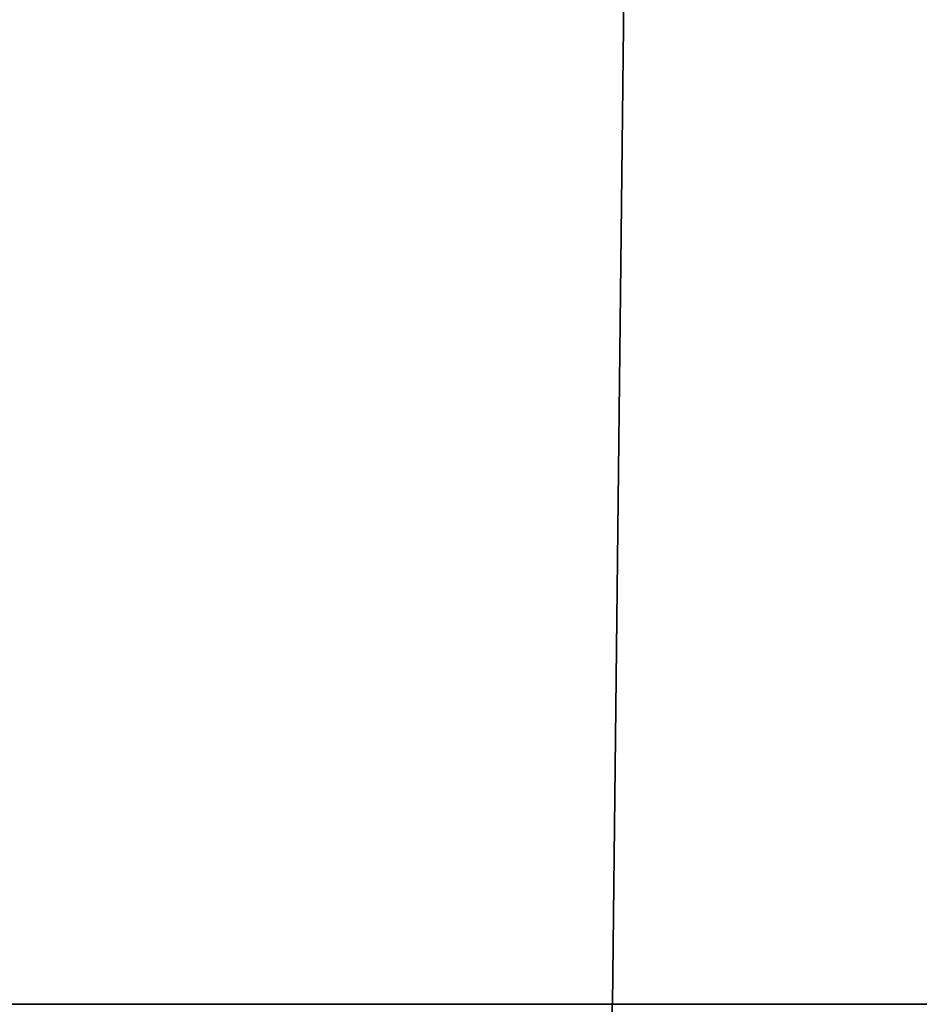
# Model space of a CAD drawing. Extents: x 46 to 342, y 25 to 270.
# Tile 89 of 256: x 249.57 to 250.59, y 67.26 to 68.37. Entities that reach past the tile are written whole.
import ezdxf

# ---------------------------------------------------------------- set-up
doc = ezdxf.new("R2010")
doc.units = 0
doc.layers.get('0').update_dxf_attribs({"lineweight": 13})

# ---------------------------------------------------------------- blocks, each defined once
blk = doc.blocks.new('BLOCK1')
at = {"color": 7, "lineweight": 35, "ltscale": 0.222514}
for p, q in [((-937.2402, 119.012), (-937.3405, 110.112)), ((-937.3405, 110.112), (-937.2402, 119.012))]:
    blk.add_line(p, q, dxfattribs=at)
at = {"color": 7, "lineweight": 35, "ltscale": 0.278809}
blk.add_line((-948.4929, 110.112), (-937.3405, 110.112), dxfattribs=at)
at = {"color": 7, "lineweight": 35, "ltscale": 0.177058}
blk.add_line((-937.3405, 110.112), (-930.2582, 110.112), dxfattribs=at)
at = {"color": 7, "lineweight": 35}
blk.add_arc((-1825.2157, 119.535), 887.9249, 358.8392347, 359.3919428, dxfattribs=at)

msp = doc.modelspace()

# ---------------------------------------------------------------- block references
at = {"lineweight": 0, "xscale": 0.25, "yscale": 0.25, "zscale": 0.25}
msp.add_blockref('BLOCK1', (484.5779, 39.7324), dxfattribs=at)

doc.saveas('drawing.dxf')
